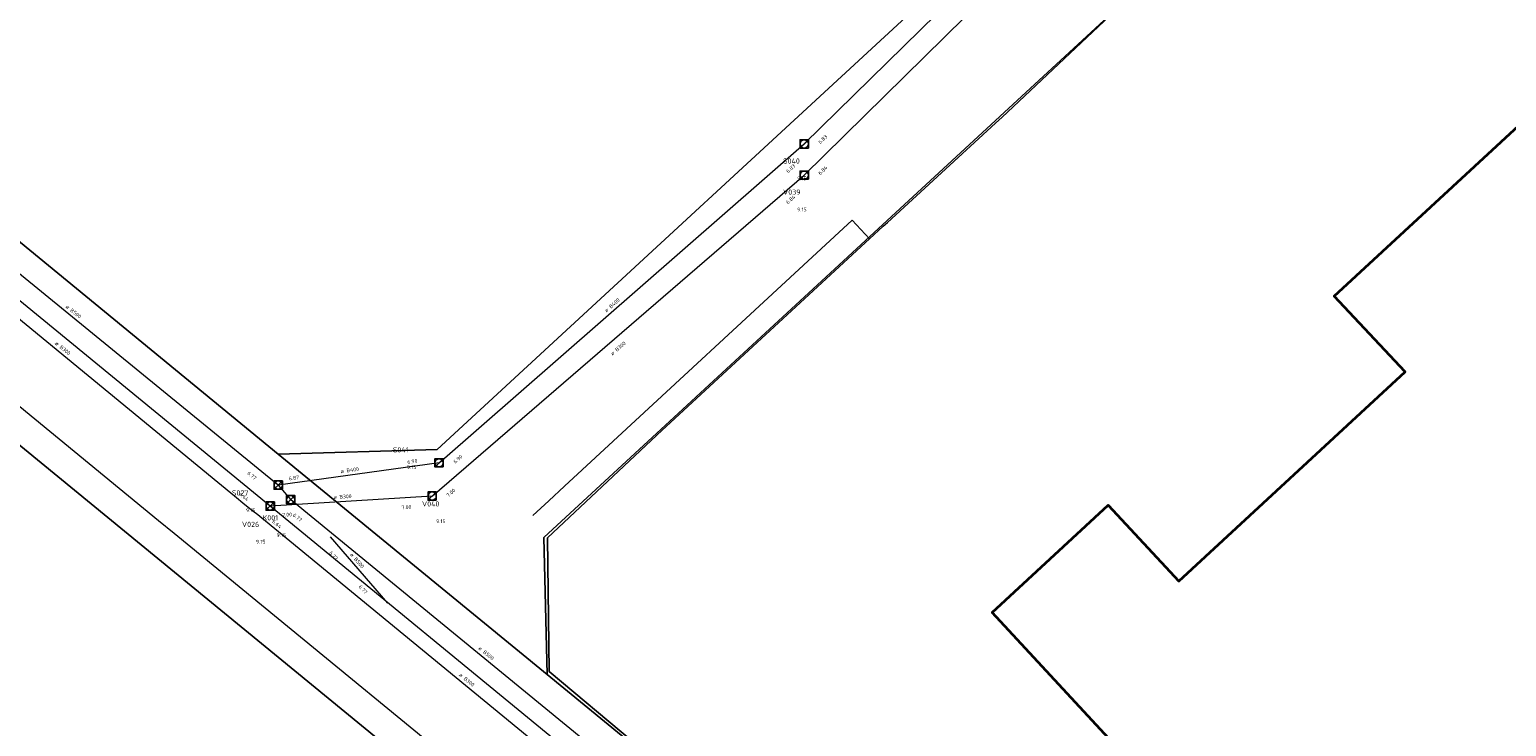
# Model space of a CAD drawing. Header units: metres. Extents: x 163628 to 167855, y 402678 to 405435.
# Tile 70 of 256: x 163973 to 164116, y 403454 to 403521. Entities that reach past the tile are written whole.
import ezdxf

# ---------------------------------------------------------------- set-up
doc = ezdxf.new("R2010")
doc.units = ezdxf.units.M
doc.layers.get('0').update_dxf_attribs({"lineweight": 25})
for name, color, linetype, lineweight in [('X-CA190022.004-UO-BGT_Ondergrond$0$GE_314_WGDRijbaanLokaleweg_Vlak_GEM', 253, 'Continuous', 9), ('X-CA190022.004-UO-BGT_Ondergrond$0$GE_367_OWGBerm_groenvoorziening_grasenk_GEM', 253, 'Continuous', 9), ('X-CA190022.004-UO-BGT_Ondergrond$0$GE_401_OTDErf_Vlak_GEM', 253, 'Continuous', 9), ('X-CA190022.004-UO-BGT_Ondergrond$0$GE_601_PNDgrondvlakpand_Vlak_MV_GEM', 34, 'Continuous', 35), ('X-CA190022.004-UO-KAD_Percelen$0$B-WE-KG-GRENS_PERCEEL-GV', 150, 'Continuous', 9), ('X-CA190022.004-UO-WHM_Riolering gemeente_NLCS_v0.2$0$B-WE-RI-BOB-T18', 214, 'Continuous', 15), ('X-CA190022.004-UO-WHM_Riolering gemeente_NLCS_v0.2$0$B-WE-RI-DIAMETER-T18', 214, 'Continuous', 15), ('X-CA190022.004-UO-WHM_Riolering gemeente_NLCS_v0.2$0$B-WE-RI-HWA_TRANSPORTLEIDING-G', 214, 'X-CA190022.004-UO-WHM_Riolering gemeente_NLCS_v0.2$0$1-200 HEMELWATER', 15), ('X-CA190022.004-UO-WHM_Riolering gemeente_NLCS_v0.2$0$B-WE-RI-PUT-S', 214, 'Continuous', 15), ('X-CA190022.004-UO-WHM_Riolering gemeente_NLCS_v0.2$0$B-WE-RI-PUTDEKSELHOOGTE-T18', 214, 'Continuous', 15), ('X-CA190022.004-UO-WHM_Riolering gemeente_NLCS_v0.2$0$B-WE-RI-PUTNUMMER-T25', 214, 'Continuous', 15), ('X-CA190022.004-UO-WHM_Riolering gemeente_NLCS_v0.2$0$B-WE-RI-VWA_TRANSPORTLEIDING-G', 214, 'X-CA190022.004-UO-WHM_Riolering gemeente_NLCS_v0.2$0$1-200 VUILWATER', 15)]:
    doc.layers.add(name, color=color, linetype=linetype, lineweight=lineweight)
doc.styles.add('X-CA190022.004-UO-WHM_Riolering gemeente_NLCS_v0.2$0$NLCS-ISO', font='NLCS-ISO.ttf')
doc.styles.add('X-CA190022.004-UO-WHM_Riolering gemeente_NLCS_v0.2$0$NLCS-ISO-M200-T18', font='NLCS-ISO.ttf', dxfattribs={"height": 0.36})
doc.styles.add('X-CA190022.004-UO-WHM_Riolering gemeente_NLCS_v0.2$0$NLCS-ISO-M200-T25', font='NLCS-ISO.ttf', dxfattribs={"height": 0.5})
doc.linetypes.add('X-CA190022.004-UO-WHM_Riolering gemeente_NLCS_v0.2$0$1-200 HEMELWATER', pattern='A,1.5,-0.6,["HWA",X-CA190022.004-UO-WHM_Riolering gemeente_NLCS_v0.2$0$NLCS-ISO,S=0.24,R=0,X=-0.5,Y=-0.12],-0.3', length=2.4)
doc.linetypes.add('X-CA190022.004-UO-WHM_Riolering gemeente_NLCS_v0.2$0$1-200 VUILWATER', pattern='A,1.5,-0.6,["DWA",X-CA190022.004-UO-WHM_Riolering gemeente_NLCS_v0.2$0$NLCS-ISO,S=0.24,R=0,X=-0.5,Y=-0.12],-0.3', length=2.4)

# ---------------------------------------------------------------- blocks, each defined once
blk = doc.blocks.new('X-CA190022.004-UO-WHM_Riolering gemeente_NLCS_v0.2$0$B-SRI-PUT_BETON-SO')
blk.add_line((-1.41, -1.41), (1.41, 1.41))
at = {"lineweight": -3, "flags": 128}
blk.add_lwpolyline([(2, -2), (2, 2), (-2, 2), (-2, -2)], close=True, dxfattribs=at)
at = {"lineweight": -3}
blk.add_circle((0, 0), 2, dxfattribs=at)

msp = doc.modelspace()

# ---------------------------------------------------------------- linework, layer by layer
at = {"layer": 'X-CA190022.004-UO-BGT_Ondergrond$0$GE_314_WGDRijbaanLokaleweg_Vlak_GEM', "flags": 128}
for points in [[(164111.819, 403370.327), (164110.422, 403371.472), (164104.118, 403376.641), (164047.197, 403423.307), (164045.595, 403424.62), (164045.52, 403424.682), (164045.445, 403424.743), (164023.128, 403443.119), (163988.974, 403471.167), (163987.37, 403472.484), (163985.867, 403473.719), (163972.494, 403484.697), (163965.389, 403490.533), (163957.217, 403497.246), (163924.326, 403524.265), (163916.412, 403530.766), (163911.028, 403535.189), (163890.616, 403551.956), (163878.913, 403561.57), (163847.365, 403587.523)], [(163894.462, 403557.262), (163916.178, 403539.41), (163948.098, 403513.169), (163960.605, 403502.888), (163991.561, 403477.44), (163993.176, 403476.111), (163994.174, 403475.291), (163994.939, 403474.662), (163995.092, 403474.547), (163995.246, 403474.433), (164022.241, 403452.249), (164022.53, 403451.998), (164022.603, 403451.936), (164049.692, 403429.697), (164051.252, 403428.415), (164115.201, 403375.914)]]:
    msp.add_lwpolyline(points, dxfattribs=at)
at = {"layer": 'X-CA190022.004-UO-BGT_Ondergrond$0$GE_367_OWGBerm_groenvoorziening_grasenk_GEM', "flags": 128}
msp.add_lwpolyline([(164021.873, 403474.21), (164023.405, 403475.629), (164024.929, 403477.04), (164052.619, 403502.676), (164054.291, 403500.864), (164034.327, 403482.449), (164023.302, 403472.06), (164023.438, 403459.209), (164039.689, 403445.569), (164058.254, 403430.48), (164072.428, 403418.573), (164097.455, 403398.262), (164123.182, 403376.894), (164158.685, 403379.957), (164158.679, 403379.616)], dxfattribs=at)
at = {"layer": 'X-CA190022.004-UO-BGT_Ondergrond$0$GE_401_OTDErf_Vlak_GEM', "flags": 128}
for points in [[(164123.182, 403376.894), (164097.455, 403398.262), (164072.428, 403418.573), (164058.254, 403430.48), (164039.689, 403445.569), (164023.438, 403459.209), (164023.302, 403472.06), (164034.327, 403482.449), (164054.291, 403500.864), (164055.614, 403502.084), (164056.02, 403502.458), (164066.404, 403512.005), (164067.041, 403512.605), (164091.552, 403535.711)], [(164137.741, 403394.779), (164130.705, 403395.048), (164066.082, 403464.885), (164077.251, 403475.219), (164084.048, 403467.893), (164105.835, 403488.05), (164099.021, 403495.354), (164128.618, 403522.754), (164135.39, 403515.429), (164150.027, 403528.929), (164204.428, 403470.152), (164188.006, 403454.921), (164194.788, 403447.578), (164137.741, 403394.779)]]:
    msp.add_lwpolyline(points, dxfattribs=at)
at = {"layer": 'X-CA190022.004-UO-BGT_Ondergrond$0$GE_601_PNDgrondvlakpand_Vlak_MV_GEM', "flags": 128}
msp.add_lwpolyline([(164137.741, 403394.779), (164130.705, 403395.048), (164066.082, 403464.885), (164077.251, 403475.219), (164084.048, 403467.893), (164105.835, 403488.05), (164099.021, 403495.354), (164128.618, 403522.754), (164135.39, 403515.429), (164150.027, 403528.929), (164204.428, 403470.152), (164188.006, 403454.921), (164194.788, 403447.578), (164137.741, 403394.779)], dxfattribs=at)
at = {"layer": 'X-CA190022.004-UO-KAD_Percelen$0$B-WE-KG-GRENS_PERCEEL-GV', "flags": 128}
for points in [[(164241.656, 403660.769), (164219.124, 403685.153), (164218.541, 403671.011), (164181.828, 403637.097), (164140.412, 403598.775), (164137.79, 403596.349), (164107.874, 403568.552), (164085.656, 403548.05), (164084.921, 403547.372), (164065.911, 403529.831), (164064.421, 403528.4), (164012.681, 403480.572), (163997.382, 403480.119), (164023.261, 403458.91), (164022.925, 403472.093), (164125.348, 403566.768), (164148.054, 403587.78), (164172.389, 403610.384), (164190.782, 403627.316), (164195.204, 403631.408), (164209.858, 403644.968), (164227.536, 403661.325)], [(164203.337, 403482.614), (164125.348, 403566.768), (164022.925, 403472.093), (164023.261, 403458.91), (164123.292, 403376.825), (164165.882, 403380.425), (164237.134, 403446.038)], [(164019.82, 403442.132), (163968.105, 403484.565), (163936.317, 403445.8), (163935.426, 403444.712), (163925.671, 403432.812), (163932.642, 403427.098), (163955.818, 403408.1), (163977.372, 403390.433), (163985.108, 403384.108), (163985.161, 403384.065), (163994.91, 403395.936), (163995.436, 403396.577), (164017.434, 403423.389), (164021.142, 403427.908)]]:
    msp.add_lwpolyline(points, close=True, dxfattribs=at)
for points in [[(163997.382, 403480.119), (164012.681, 403480.572), (164064.421, 403528.4), (164052.3, 403541.519), (164013.169, 403583.875)], [(163983.178, 403569.073), (163957.553, 403545.351), (163949.219, 403537.632), (163938.953, 403528.122), (163954.024, 403515.741), (163997.382, 403480.119)], [(163909.478, 403532.697), (163910.138, 403532.156), (163911.841, 403530.76), (163968.105, 403484.565), (164019.82, 403442.132), (164045.439, 403420.954), (164089.457, 403384.744), (164090.229, 403384.109)], [(164320.944, 403523.34), (164302.68, 403506.429), (164291.64, 403496.19), (164237.134, 403446.038), (164165.882, 403380.425), (164123.292, 403376.825), (164023.261, 403458.91), (163997.382, 403480.119), (163954.024, 403515.741)]]:
    msp.add_lwpolyline(points, dxfattribs=at)
at = {"layer": 'X-CA190022.004-UO-WHM_Riolering gemeente_NLCS_v0.2$0$B-WE-RI-HWA_TRANSPORTLEIDING-G'}
for p, q in [((164048, 403510.016), (164083.408, 403544.8)), ((164012.864, 403479.296), (164048, 403510.016)), ((163997.376, 403477.152), (163958.576, 403508.8)), ((164012.864, 403479.296), (163997.376, 403477.152)), ((163997.376, 403477.152), (163998.576, 403475.744)), ((164036.816, 403444.384), (163998.576, 403475.744)), ((164002.368, 403472.16), (164007.891, 403465.777))]:
    msp.add_line(p, q, dxfattribs=at)
at = {"layer": 'X-CA190022.004-UO-WHM_Riolering gemeente_NLCS_v0.2$0$B-WE-RI-VWA_TRANSPORTLEIDING-G'}
for p, q in [((164048, 403507.008), (164083.6, 403542.08)), ((164012.192, 403476.096), (164048, 403507.008)), ((163996.608, 403475.136), (163959.072, 403505.92)), ((164012.192, 403476.096), (163996.608, 403475.136)), ((164036.848, 403442.048), (163996.608, 403475.136))]:
    msp.add_line(p, q, dxfattribs=at)

# ---------------------------------------------------------------- block references
at = {"layer": 'X-CA190022.004-UO-WHM_Riolering gemeente_NLCS_v0.2$0$B-WE-RI-PUT-S', "xscale": 0.2, "yscale": 0.2, "zscale": 0.2}
for p in [(164048, 403510.016), (164048, 403507.008), (164012.864, 403479.296), (163997.376, 403477.152), (164012.192, 403476.096), (163996.608, 403475.136), (163998.576, 403475.744)]:
    msp.add_blockref('X-CA190022.004-UO-WHM_Riolering gemeente_NLCS_v0.2$0$B-SRI-PUT_BETON-SO', p, dxfattribs=at)

# ---------------------------------------------------------------- texts
at = {"layer": 'X-CA190022.004-UO-WHM_Riolering gemeente_NLCS_v0.2$0$B-WE-RI-BOB-T18', "style": 'X-CA190022.004-UO-WHM_Riolering gemeente_NLCS_v0.2$0$NLCS-ISO-M200-T18'}
for s, rotation, p in [('6.83', 44.4977, (164049.555, 403509.986)), ('6.83', 41.1379, (164046.449, 403507.184)), ('6.84', 44.5821, (164049.555, 403506.989)), ('6.84', 40.8035, (164046.432, 403504.193)), ('6.90', 7.9013, (164009.826, 403479.19)), ('6.90', 41.1379, (164014.412, 403479.195)), ('6.77', 320.7902, (163994.353, 403478.23)), ('6.87', 7.9013, (163998.418, 403477.599)), ('6.64', 320.629, (163993.586, 403476.208)), ('7.00', 40.8035, (164013.751, 403475.976)), ('7.00', 3.5577, (164009.254, 403474.813)), ('6.64', 320.5884, (163996.752, 403473.572)), ('7.00', 3.5577, (163997.767, 403474.091)), ('6.77', 320.6314, (163998.733, 403474.202)), ('6.77', 310.8413, (164002.256, 403470.608)), ('6.77', 310.8413, (164005.083, 403467.342))]:
    msp.add_text(s, height=0.36, rotation=rotation, dxfattribs=at).set_placement(p)
at = {"layer": 'X-CA190022.004-UO-WHM_Riolering gemeente_NLCS_v0.2$0$B-WE-RI-DIAMETER-T18', "style": 'X-CA190022.004-UO-WHM_Riolering gemeente_NLCS_v0.2$0$NLCS-ISO-M200-T18'}
for s, rotation, p in [('ø B400', 41.1379, (164028.967, 403493.77)), ('ø B500', 320.7902, (163976.867, 403494.286)), ('ø B300', 320.629, (163975.848, 403490.746)), ('ø B300', 40.8035, (164029.547, 403489.614)), ('ø B400', 7.9013, (164003.409, 403478.295)), ('ø B300', 3.5577, (164002.704, 403475.804)), ('ø B500', 310.8413, (164004.257, 403470.436)), ('ø B500', 320.6314, (164016.601, 403461.369)), ('ø B300', 320.5884, (164014.739, 403458.809))]:
    msp.add_text(s, height=0.36, rotation=rotation, dxfattribs=at).set_placement(p)
at = {"layer": 'X-CA190022.004-UO-WHM_Riolering gemeente_NLCS_v0.2$0$B-WE-RI-PUTDEKSELHOOGTE-T18', "style": 'X-CA190022.004-UO-WHM_Riolering gemeente_NLCS_v0.2$0$NLCS-ISO-M200-T18'}
for p in [(164047.324, 403506.52), (164047.324, 403503.52), (164009.768, 403478.699), (163994.278, 403474.549), (164012.572, 403473.49), (163997.221, 403472.15), (163995.241, 403471.52)]:
    msp.add_text('9.15', height=0.36, dxfattribs=at).set_placement(p)
at = {"layer": 'X-CA190022.004-UO-WHM_Riolering gemeente_NLCS_v0.2$0$B-WE-RI-PUTNUMMER-T25', "style": 'X-CA190022.004-UO-WHM_Riolering gemeente_NLCS_v0.2$0$NLCS-ISO-M200-T25'}
for s, p in [('S040', (164045.964, 403508.121)), ('V039', (164045.964, 403505.121)), ('S041', (164008.408, 403480.3)), ('S027', (163992.918, 403476.149)), ('V040', (164011.212, 403475.09)), ('V026', (163993.881, 403473.12)), ('K001', (163995.861, 403473.75))]:
    msp.add_text(s, height=0.5, dxfattribs=at).set_placement(p)

doc.saveas('drawing.dxf')
